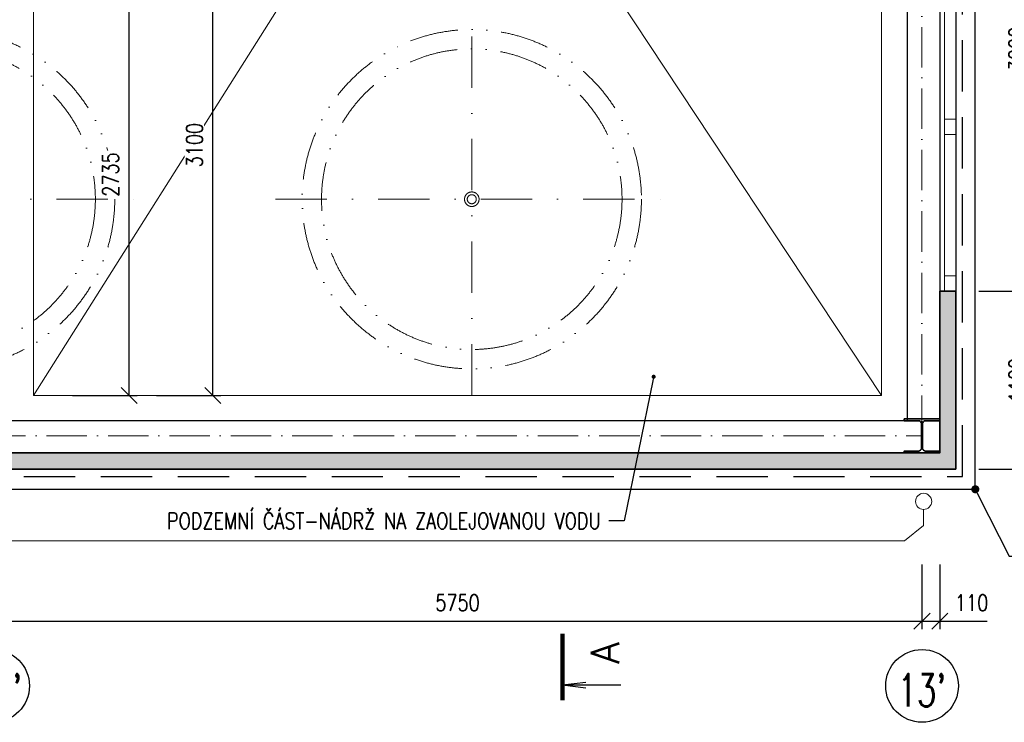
# Model space of a CAD drawing. Header units: millimetres. Extents: x -25606 to 96684, y -22894 to 47132.
# Tile 81 of 89: x 9874 to 15968, y -1064 to 3284. Entities that reach past the tile are written whole.
import ezdxf
from ezdxf import colors
from ezdxf.entities.mleader import LeaderData, LeaderLine
from ezdxf.enums import TextEntityAlignment as Align
from ezdxf.math import Vec2, Vec3

# ---------------------------------------------------------------- set-up
doc = ezdxf.new("R2010")
doc.units = ezdxf.units.MM
doc.header["$LTSCALE"] = 50
for name, pattern in [('A_CARA_15', [7.6, 5, -1.3, 0, -1.3]), ('A_CARA_16', [11.4, 6, -1.8, 0, -1.8, 0, -1.8]), ('DASHDOT', [25.4, 12.7, -6.35, 0, -6.35]), ('HIDDEN', [9.525, 6.35, -3.175])]:
    doc.linetypes.add(name, pattern=pattern)
doc.layers.get('Defpoints').update_dxf_attribs({"color": 132})
for name, color, linetype, lineweight in [('AG_kanal', 8, 'G_POTR_626_PN', 13), ('CA_KOTY', 3, 'Continuous', 25), ('CA_LEHOPL', 93, 'Continuous', 35), ('CA_NEVHRA', 3, 'HIDDEN', 25), ('CA_OK35', 62, 'Continuous', 35), ('CA_OSY', 5, 'A_CARA_15', 18), ('CA_POHHRA18', 8, 'Continuous', 18), ('CA_POHHRA25', 7, 'Continuous', 25), ('CA_SRAFY', 9, 'Continuous', 13), ('CA_TEXT25', 7, 'Continuous', 25), ('CA_TEXT5', 1, 'Continuous', 50), ('CA_TG', 9, 'A_CARA_16', 13)]:
    doc.layers.add(name, color=color, linetype=linetype, lineweight=lineweight)
doc.layers.add('CA_SUMA', color=7, linetype='Continuous')
doc.layers.add('Obrysy', color=2, linetype='Continuous')
doc.styles.add('KOT', font='ROMANS.SHX', dxfattribs={"width": 0.8})
doc.styles.add('ROMANS', font='romans.shx', dxfattribs={"width": 0.8})
doc.styles.get("Standard").update_dxf_attribs({"font": 'romans.shx'})
doc.linetypes.add('G_POTR_626_PN', pattern='A,0.5,-1,2,-6.5,[8,hpfmlin.shx,S=1,R=0,X=0,Y=0],-6.5,2,-1,0.5', length=20)
doc.dimstyles.new('A-50_(2.5)', dxfattribs={"dimscale": 50, "dimtxt": 2, "dimasz": 2, "dimexe": 1, "dimexo": 2, "dimgap": 0, "dimtad": 0, "dimdec": 0, "dimrnd": 1, "dimtxsty": 'ROMANS', "dimblk1": 'OBLIQUE', "dimblk2": 'OBLIQUE', "dimsah": 1, "dimcen": 2, "dimclrd": 256, "dimclre": 256, "dimclrt": 256, "dimadec": 1, "dimazin": 2, "dimtfac": 0.714286, "dimtdec": 0, "dimtmove": 0, "dimatfit": 3, "dimldrblk": 'DOTSMALL', "dimfxl": 7, "dimfxlon": 1, "dimtvp": 1.142857, "dimtfill": 1, "dimtolj": 1, "dimlwd": -1, "dimlwe": -1, "dimarcsym": 0})

# ---------------------------------------------------------------- blocks, each defined once
blk = doc.blocks.new('_Oblique')
at = {"color": 0, "linetype": 'ByBlock', "lineweight": -2}
blk.add_line((-0.5, -0.5), (0.5, 0.5), dxfattribs=at)
blk = doc.blocks.new('*D50')
at = {"layer": 'CA_KOTY', "transparency": 16777216}
for p, q in [((9708.8, -87.9), (9708.8, -487.9)), ((15458.8, -87.9), (15458.8, -487.9)), ((9708.8, -437.9), (15458.8, -437.9))]:
    blk.add_line(p, q, dxfattribs=at)
at = {"layer": 'Defpoints', "color": 0, "transparency": 16777216}
for p in [(9708.8, 708.3), (15458.8, 708.3), (15458.8, -437.9)]:
    blk.add_point(p, dxfattribs=at)
at = {"layer": 'CA_KOTY', "transparency": 16777216, "xscale": 100, "yscale": 100, "zscale": 100, "rotation": 180}
blk.add_blockref('_Oblique', (9708.8, -437.9), dxfattribs=at)
at = {"layer": 'CA_KOTY', "transparency": 16777216, "xscale": 100, "yscale": 100, "zscale": 100}
blk.add_blockref('_Oblique', (15458.8, -437.9), dxfattribs=at)
at = {"layer": 'CA_KOTY', "transparency": 16777216, "insert": (12583.8, -323.6), "char_height": 100, "attachment_point": 5, "style": 'ROMANS', "bg_fill": 3, "box_fill_scale": 1.1, "bg_fill_color": 256, "bg_fill_true_color": 13158600, "bg_fill_transparency": 0}
blk.add_mtext('\\A1;5750', dxfattribs=at)
blk = doc.blocks.new('_DotSmall')
at = {"color": 0, "linetype": 'ByBlock', "const_width": 0.5}
blk.add_lwpolyline([(-0.0625, 0, 1), (0.0625, 0, 1)], format="xyb", close=True, dxfattribs=at)
blk = doc.blocks.new('*D51')
at = {"layer": 'CA_KOTY', "transparency": 16777216}
for p, q in [((15458.8, -87.9), (15458.8, -487.9)), ((15568.8, -87.9), (15568.8, -487.9)), ((15458.8, -437.9), (15568.8, -437.9)), ((15568.8, -437.9), (15863, -437.9))]:
    blk.add_line(p, q, dxfattribs=at)
at = {"layer": 'Defpoints', "color": 0, "transparency": 16777216}
for p in [(15458.8, 708.3), (15568.8, 603.3), (15568.8, -437.9)]:
    blk.add_point(p, dxfattribs=at)
at = {"layer": 'CA_KOTY', "transparency": 16777216, "xscale": 100, "yscale": 100, "zscale": 100, "rotation": 180}
blk.add_blockref('_Oblique', (15458.8, -437.9), dxfattribs=at)
at = {"layer": 'CA_KOTY', "transparency": 16777216, "xscale": 100, "yscale": 100, "zscale": 100}
blk.add_blockref('_Oblique', (15568.8, -437.9), dxfattribs=at)
at = {"layer": 'CA_KOTY', "transparency": 16777216, "insert": (15765.9, -323.6), "char_height": 100, "attachment_point": 5, "style": 'ROMANS', "bg_fill": 3, "box_fill_scale": 1.1, "bg_fill_color": 256, "bg_fill_true_color": 13158600, "bg_fill_transparency": 0}
blk.add_mtext('\\A1;110', dxfattribs=at)
blk = doc.blocks.new('*D65')
at = {"layer": 'CA_KOTY', "transparency": 16777216}
for p, q in [((16203.3, 4958.3), (16603.3, 4958.3)), ((16553.3, 708.3), (16553.3, 4958.3)), ((16203.3, 708.3), (16603.3, 708.3))]:
    blk.add_line(p, q, dxfattribs=at)
at = {"layer": 'Defpoints', "color": 0, "transparency": 16777216}
for p in [(15458.8, 4958.3), (16553.3, 4958.3), (15458.8, 708.3)]:
    blk.add_point(p, dxfattribs=at)
at = {"layer": 'CA_KOTY', "transparency": 16777216, "xscale": 100, "yscale": 100, "zscale": 100}
for p, rotation in [((16553.3, 4958.3), 90), ((16553.3, 708.3), 270)]:
    blk.add_blockref('_Oblique', p, dxfattribs=dict(at, rotation=rotation))
at = {"layer": 'CA_KOTY', "transparency": 16777216, "insert": (16439, 2833.3), "char_height": 100, "attachment_point": 5, "rotation": 90, "style": 'ROMANS', "bg_fill": 3, "box_fill_scale": 1.1, "bg_fill_color": 256, "bg_fill_true_color": 13158600, "bg_fill_transparency": 0}
blk.add_mtext('\\A1;4250', dxfattribs=at)
blk = doc.blocks.new('tg')
at = {"linetype": 'DASHDOT', "ltscale": 0.5}
for p, q in [((8589.9, -15), (8589.9, 2415)), ((4114.9, 1200), (6544.9, 1200)), ((7374.9, 1200), (9804.9, 1200))]:
    blk.add_line(p, q, dxfattribs=at)
for centre, radius in [((5329.9, 1200), 1050), ((8589.9, 1200), 1050), ((5329.9, 1200), 930), ((8589.9, 1200), 930), ((8589.9, 1200), 45), ((8589.9, 1200), 28)]:
    blk.add_circle(centre, radius)
blk = doc.blocks.new('_Dot')
at = {"layer": 'Obrysy', "color": 0, "lineweight": -2}
blk.add_line((-0.5, 0), (-1, 0), dxfattribs=at)
at = {"layer": 'Obrysy', "color": 0, "const_width": 0.5}
blk.add_lwpolyline([(-0.25, 0, 1), (0.25, 0, 1)], format="xyb", close=True, dxfattribs=at)
blk = doc.blocks.new('R11')
at = {"color": 0, "linetype": 'ByBlock'}
for q in [(-9.55, -4.13), (-8.58, -4.13), (-9.07, -10.33)]:
    blk.add_line((-9.07, 0), q, dxfattribs=at)
at = {"color": 1, "linetype": 'ByBlock', "const_width": 0.72}
blk.add_lwpolyline([(0, 0), (-11.77, 0)], dxfattribs=at)
at = {"color": 1, "linetype": 'ByBlock'}
blk.add_attdef('1', (-5.33, -10), '', height=5, dxfattribs=at)
blk = doc.blocks.new('POL1')
blk.add_circle((0.02, 4.3), 4.5)
at = {"layer": 'CA_TEXT5', "style": 'ROMANS', "width": 0.8}
blk.add_attdef('C', text='', height=5, dxfattribs=at).set_placement((0, 4.33), align=Align.MIDDLE_CENTER)
blk = doc.blocks.new('*D271')
at = {"layer": 'CA_KOTY', "transparency": 16777216}
for p, q in [((10858.8, 4058.3), (11119.8, 4058.3)), ((11069.8, 958.3), (11069.8, 4058.3)), ((10719.8, 958.3), (11119.8, 958.3))]:
    blk.add_line(p, q, dxfattribs=at)
at = {"layer": 'Defpoints', "color": 0, "transparency": 16777216}
for p in [(10758.8, 4058.3), (11069.8, 4058.3), (9958.8, 958.3)]:
    blk.add_point(p, dxfattribs=at)
at = {"layer": 'CA_KOTY', "transparency": 16777216, "xscale": 100, "yscale": 100, "zscale": 100}
for p, rotation in [((11069.8, 4058.3), 90), ((11069.8, 958.3), 270)]:
    blk.add_blockref('_Oblique', p, dxfattribs=dict(at, rotation=rotation))
at = {"layer": 'CA_KOTY', "transparency": 16777216, "insert": (10955.5, 2508.3), "char_height": 100, "attachment_point": 5, "rotation": 90, "style": 'ROMANS', "bg_fill": 3, "box_fill_scale": 1.1, "bg_fill_color": 256, "bg_fill_true_color": 13158600, "bg_fill_transparency": 0}
blk.add_mtext('\\A1;3100', dxfattribs=at)
blk = doc.blocks.new('*D273')
at = {"layer": 'CA_KOTY', "transparency": 16777216}
for p, q in [((10273.8, 3693.3), (10601, 3693.3)), ((10551, 958.3), (10551, 3693.3)), ((10201, 958.3), (10601, 958.3))]:
    blk.add_line(p, q, dxfattribs=at)
at = {"layer": 'Defpoints', "color": 0, "transparency": 16777216}
for p in [(10173.8, 3693.3), (10551, 3693.3), (9958.8, 958.3)]:
    blk.add_point(p, dxfattribs=at)
at = {"layer": 'CA_KOTY', "transparency": 16777216, "xscale": 100, "yscale": 100, "zscale": 100}
for p, rotation in [((10551, 3693.3), 90), ((10551, 958.3), 270)]:
    blk.add_blockref('_Oblique', p, dxfattribs=dict(at, rotation=rotation))
at = {"layer": 'CA_KOTY', "transparency": 16777216, "insert": (10436.7, 2325.8), "char_height": 100, "attachment_point": 5, "rotation": 90, "style": 'ROMANS', "bg_fill": 3, "box_fill_scale": 1.1, "bg_fill_color": 256, "bg_fill_true_color": 13158600, "bg_fill_transparency": 0}
blk.add_mtext('\\A1;2735', dxfattribs=at)
blk = doc.blocks.new('*D322')
at = {"layer": 'CA_KOTY', "transparency": 16777216}
for p, q in [((15810.5, 4603.3), (16210.5, 4603.3)), ((16160.5, 1603.3), (16160.5, 4603.3)), ((15810.5, 1603.3), (16210.5, 1603.3))]:
    blk.add_line(p, q, dxfattribs=at)
at = {"layer": 'Defpoints', "color": 0, "transparency": 16777216}
for p in [(15668.8, 4603.3), (16160.5, 4603.3), (15668.8, 1603.3)]:
    blk.add_point(p, dxfattribs=at)
at = {"layer": 'CA_KOTY', "transparency": 16777216, "xscale": 100, "yscale": 100, "zscale": 100}
for p, rotation in [((16160.5, 4603.3), 90), ((16160.5, 1603.3), 270)]:
    blk.add_blockref('_Oblique', p, dxfattribs=dict(at, rotation=rotation))
at = {"layer": 'CA_KOTY', "transparency": 16777216, "insert": (16046.3, 3103.3), "char_height": 100, "attachment_point": 5, "rotation": 90, "style": 'ROMANS', "bg_fill": 3, "box_fill_scale": 1.1, "bg_fill_color": 256, "bg_fill_true_color": 13158600, "bg_fill_transparency": 0}
blk.add_mtext('\\A1;3000', dxfattribs=at)
blk = doc.blocks.new('*D320')
at = {"layer": 'CA_KOTY', "transparency": 16777216}
for p, q in [((15810.5, 1603.3), (16210.5, 1603.3)), ((16160.5, 503.3), (16160.5, 1603.3)), ((15810.5, 503.3), (16210.5, 503.3))]:
    blk.add_line(p, q, dxfattribs=at)
at = {"layer": 'Defpoints', "color": 0, "transparency": 16777216}
for p in [(15668.8, 1603.3), (16160.5, 1603.3), (15668.8, 503.3)]:
    blk.add_point(p, dxfattribs=at)
at = {"layer": 'CA_KOTY', "transparency": 16777216, "xscale": 100, "yscale": 100, "zscale": 100}
for p, rotation in [((16160.5, 1603.3), 90), ((16160.5, 503.3), 270)]:
    blk.add_blockref('_Oblique', p, dxfattribs=dict(at, rotation=rotation))
at = {"layer": 'CA_KOTY', "transparency": 16777216, "insert": (16046.3, 1053.3), "char_height": 100, "attachment_point": 5, "rotation": 90, "style": 'ROMANS', "bg_fill": 3, "box_fill_scale": 1.1, "bg_fill_color": 256, "bg_fill_true_color": 13158600, "bg_fill_transparency": 0}
blk.add_mtext('\\A1;1100', dxfattribs=at)

msp = doc.modelspace()

# ---------------------------------------------------------------- hatches: boundary and pattern name
at = {"layer": 'CA_SRAFY'}
h = msp.add_hatch(dxfattribs=at)
h.set_pattern_fill('FP_72', color=256, scale=0.5, angle=246.422, style=0, pattern_type=2)
h.set_pattern_definition([(156.422, (15663.787, 13271.983), (-99.38447, 6e-06), [17.1605, -9.053, 45.166, -9.053, -28.0045]), (156.422, (15663.787, 13271.983), (-99.38447, 6e-06), [-80.4325, 17.1605, -10.844]), (203.578, (15663.787, 13245.96), (0.00019, -43.37448), [17.1605, -9.053, 45.166, -9.053, -28.0045]), (203.578, (15663.787, 13245.96), (0.00019, -43.37448), [-80.4325, 17.1605, -10.844]), (90, (15663.79, 13245.96), (-99.384, 4e-13), [26.0245, -17.3495]), (90, (15574.34, 13267.65), (-99.384, 4e-13), [26.0245, -17.3495]), (180, (15648.06, 13239.094), (-1e-13, -43.375), [8.2965, -91.0875]), (180, (15598.366, 13260.78), (-1e-13, -43.375), [8.2965, -91.0875]), (180, (15648.06, 13278.848), (-1e-13, -43.375), [8.2965, -91.0875]), (180, (15598.367, 13300.535), (-1e-13, -43.375), [8.2965, -91.0875])])
h.paths.add_polyline_path([(15568.76, 4603.28), (15668.76, 4603.28), (15668.76, 9413.28), (15568.76, 9313.28)])
h.paths.add_polyline_path([(15668.76, 1603.28), (15568.76, 1603.28), (15568.76, 603.28), (15668.76, 503.28)])
h = msp.add_hatch(dxfattribs=at)
h.set_pattern_fill('FP_72', color=256, scale=0.5, angle=336.422, style=0, pattern_type=2)
h.set_pattern_definition([(246.422, (11607.665, 598.163), (-6e-06, -99.38447), [17.1605, -9.053, 45.166, -9.053, -28.0045]), (246.422, (11607.665, 598.163), (-6e-06, -99.38447), [-80.4325, 17.1605, -10.844]), (293.578, (11633.69, 598.163), (43.37448, 0.00019), [17.1605, -9.053, 45.166, -9.053, -28.0045]), (293.578, (11633.69, 598.163), (43.37448, 0.00019), [-80.4325, 17.1605, -10.844]), (180, (11633.69, 598.16), (-4e-13, -99.384), [26.0245, -17.3495]), (180, (11612, 508.72), (-4e-13, -99.384), [26.0245, -17.3495]), (270, (11640.554, 582.434), (43.375, -2e-13), [8.2965, -91.0875]), (270, (11618.866, 532.742), (43.375, -2e-13), [8.2965, -91.0875]), (270, (11600.8, 582.434), (43.375, -2e-13), [8.2965, -91.0875]), (270, (11579.113, 532.743), (43.375, -2e-13), [8.2965, -91.0875])])
h.paths.add_polyline_path([(15568.76, 603.28), (3848.76, 603.28), (3748.76, 503.28), (15668.76, 503.28)])

# ---------------------------------------------------------------- linework, layer by layer
at = {"layer": 'AG_kanal', "ltscale": 0.7}
msp.add_lwpolyline([(15468.76, 253.28), (15468.76, 153.28), (15351.17, 60.15), (3628.76, 60.15), (3421.41, 251.66), (3421.41, 10437.57), (4637.18, 11908.74)], dxfattribs=at)
at = {"layer": 'CA_LEHOPL'}
for p, q in [((15568.76, 603.28), (15568.76, 1603.28)), ((15668.76, 1603.28), (15568.76, 1603.28)), ((15668.76, 503.28), (15668.76, 1603.28)), ((3848.76, 603.28), (15568.76, 603.28)), ((3748.76, 503.28), (15668.76, 503.28))]:
    msp.add_line(p, q, dxfattribs=at)
at = {"layer": 'CA_NEVHRA'}
msp.add_lwpolyline([(3708.76, 458.28), (15708.76, 458.28), (15708.76, 9458.28), (3708.76, 9458.28)], close=True, dxfattribs=at)
at = {"layer": 'CA_OK35'}
msp.add_lwpolyline([(15568.76, 614.28), (15480.26, 614.28, -0.4142136), (15462.26, 632.28), (15462.26, 784.28, -0.4142136), (15480.26, 802.28), (15568.76, 802.28), (15568.76, 813.28), (15348.76, 813.28), (15348.76, 802.28), (15437.26, 802.28, -0.4142136), (15455.26, 784.28), (15455.26, 632.28, -0.4142136), (15437.26, 614.28), (15348.76, 614.28), (15348.76, 603.28), (15568.76, 603.28), (15568.76, 614.28)], format="xyb", close=True, dxfattribs=at)
at = {"layer": 'CA_OSY'}
msp.add_lwpolyline([(3958.76, 708.28), (15458.76, 708.28), (15458.76, 9208.28), (3958.76, 9208.28)], close=True, dxfattribs=at)
at = {"layer": 'CA_POHHRA18'}
for p, q in [((9958.76, 958.28), (12420.03, 4853.28)), ((15598.76, 4603.28), (15598.76, 1603.28)), ((15208.76, 958.28), (13467.11, 3588.93))]:
    msp.add_line(p, q, dxfattribs=at)
for points in [[(15668.76, 2573.28), (15598.76, 2573.28), (15598.76, 2668.28), (15668.76, 2668.28)], [(15668.76, 1603.28), (15598.76, 1603.28), (15598.76, 1698.28), (15668.76, 1698.28)]]:
    msp.add_lwpolyline(points, close=True, dxfattribs=at)
msp.add_circle((15468.76, 303.28), 50, dxfattribs=at)
at = {"layer": 'CA_POHHRA25'}
for p, q in [((15568.76, 4603.28), (15568.76, 1603.28)), ((15668.76, 4603.28), (15668.76, 1603.28))]:
    msp.add_line(p, q, dxfattribs=at)
msp.add_lwpolyline([(3628.76, 378.28), (15788.76, 378.28), (15788.76, 9538.28), (3628.76, 9538.28)], close=True, dxfattribs=at)
msp.add_lwpolyline([(10033.76, 9113.28), (4048.76, 9113.28), (4048.76, 803.28), (15368.76, 803.28), (15368.76, 9113.28), (12883.76, 9113.28)], dxfattribs=at)
at = {"layer": 'CA_SRAFY'}
msp.add_lwpolyline([(9958.76, 958.28), (15208.76, 958.28), (15208.76, 8958.28), (9958.76, 8958.28)], close=True, dxfattribs=at)

# ---------------------------------------------------------------- block references
at = {"layer": 'CA_KOTY'}
ref = msp.add_blockref('POL1', (9707.94, -1053.62), dxfattribs=dict(at, xscale=50, yscale=50, zscale=50))
ref.add_attrib('C', "12''", dxfattribs={"layer": '0', "color": 1, "height": 200, "style": 'KOT', "width": 0.7}).set_placement((9707.94, -965.39), align=Align.CENTER)
ref = msp.add_blockref('POL1', (15457.94, -1053.62), dxfattribs=dict(at, xscale=50, yscale=50, zscale=50))
ref.add_attrib('C', "13'", dxfattribs={"layer": '0', "color": 1, "height": 200, "style": 'KOT', "width": 0.7}).set_placement((15457.94, -965.39), align=Align.CENTER)
at = {"layer": 'CA_SUMA', "xscale": 35, "yscale": 35, "zscale": 35, "rotation": 90}
msp.add_blockref('R11', (13233.75, -515.24), dxfattribs=at).add_auto_attribs({'1': 'A'})
at = {"layer": 'CA_TG'}
msp.add_blockref('tg', (4082.27, 973.28), dxfattribs=at)

# ---------------------------------------------------------------- next in the draw order: dimensions: what is measured, and where the dimension line sits
at = {"layer": 'CA_KOTY'}
dim = msp.add_linear_dim(base=(15458.76, -437.87), p1=(9708.76, 708.28), p2=(15458.76, 708.28), dimstyle='A-50_(2.5)', dxfattribs=at)
dim.commit()
dim.dimension.update_dxf_attribs({"geometry": '*D50', "text_midpoint": (12583.76, -323.58)})

# ---------------------------------------------------------------- next in the draw order: dimensions: what is measured, and where the dimension line sits
dim = msp.add_linear_dim(base=(15568.76, -437.87), p1=(15458.76, 708.28), p2=(15568.76, 603.28), dimstyle='A-50_(2.5)', dxfattribs=at)
dim.commit()
dim.dimension.update_dxf_attribs({"geometry": '*D51', "text_midpoint": (15765.9, -323.58)})

# ---------------------------------------------------------------- next in the draw order: leaders
at = {"layer": 'CA_TEXT25'}
ml = msp.add_multileader_mtext('Standard', dxfattribs=at)
ml.set_content('\\A1;PODZEMNÍ ČÁST-NÁDRŽ NA ZAOLEJOVANOU VODU', color=256, style='ROMANS')
ml.set_leader_properties()
ml.set_arrow_properties(name='DOT')
ml.build(insert=Vec2(0, 0))
ml.multileader.update_dxf_attribs({"dogleg_length": 50, "arrow_head_size": 25})
ctx = ml.context
ctx.base_point, ctx.char_height, ctx.arrow_head_size, ctx.landing_gap_size, ctx.plane_origin = Vec3(10391.34, 182.4), 100, 25, 50, Vec3(-536.35, -15686.46)
ctx.text_align_type = 2
notes = []
notes.append((ctx, [(1, (1, 1, 0), (13615.94, 182.4), (-1, 0), 96.03, [(1, [(13797.88, 1074.44)], 0, [])])]))
ctx.mtext.insert, ctx.mtext.defined_height, ctx.mtext.alignment, ctx.mtext.line_spacing_factor, ctx.mtext.line_spacing_style, ctx.mtext.flow_direction = Vec3(13469.92, 232.4), 1.341504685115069e-11, 3, 0.9, 2, 5
ctx.mtext.has_bg_fill, ctx.mtext.bg_color, ctx.mtext.bg_scale_factor, ctx.mtext.bg_transparency, ctx.mtext.use_window_bg_color = 1, -1073741824, 1, 0, 1
for ctx, leaders in notes:
    for number, flags, end, landing, length, lines in leaders:
        leader = LeaderData()
        leader.index, (leader.has_last_leader_line, leader.has_dogleg_vector, leader.attachment_direction) = number, flags
        leader.last_leader_point, leader.dogleg_vector, leader.dogleg_length = Vec3(end), Vec3(landing), length
        for number, points, colour, breaks in lines:
            line = LeaderLine()
            line.index, line.vertices, line.color, line.breaks = number, Vec3.list(points), colors.encode_raw_color(colour), breaks
            leader.lines.append(line)
        ctx.leaders.append(leader)

# ---------------------------------------------------------------- next in the draw order: dimensions: what is measured, and where the dimension line sits
at = {"layer": 'CA_KOTY'}
for base, p1, p2, picture, middle in [((16553.26, 4958.28), (15458.76, 708.28), (15458.76, 4958.28), '*D65', (16438.98, 2833.28)), ((11069.8, 4058.28), (9958.76, 958.28), (10758.76, 4058.28), '*D271', (10955.51, 2508.28))]:
    dim = msp.add_linear_dim(base=base, p1=p1, p2=p2, angle=90, dimstyle='A-50_(2.5)', dxfattribs=at)
    dim.commit()
    dim.dimension.update_dxf_attribs({"geometry": picture, "text_midpoint": middle})

# ---------------------------------------------------------------- next in the draw order: leaders
at = {"layer": 'CA_TEXT25'}
ml = msp.add_multileader_mtext('Standard', dxfattribs=at)
ml.set_content('\\A1;P.T. \\PU.T.', color=256, style='ROMANS')
ml.set_leader_properties()
ml.set_arrow_properties(name='DOT')
ml.build(insert=Vec2(0, 0))
ml.multileader.update_dxf_attribs({"text_left_attachment_type": 2, "text_right_attachment_type": 2, "dogleg_length": 50, "arrow_head_size": 50})
ctx = ml.context
ctx.base_point, ctx.char_height, ctx.arrow_head_size, ctx.landing_gap_size, ctx.plane_origin = Vec3(16725.17, -36.11), 100, 50, 50, Vec3(25475.64, -16985.2)
ctx.left_attachment, ctx.right_attachment, ctx.text_align_type = 2, 2, 2
notes = []
notes.append((ctx, [(1, (1, 1, 0), (15997.98, -36.11), (1, 0), 727.19, [(1, [(15788.76, 378.28)], 0, [])])]))
ctx.mtext.insert, ctx.mtext.defined_height, ctx.mtext.alignment, ctx.mtext.line_spacing_factor, ctx.mtext.line_spacing_style, ctx.mtext.flow_direction = Vec3(16965.65, 105.55), 5.115907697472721e-13, 3, 0.9, 2, 5
ctx.mtext.has_bg_fill, ctx.mtext.bg_color, ctx.mtext.bg_scale_factor, ctx.mtext.bg_transparency, ctx.mtext.use_window_bg_color = 1, -1073741824, 1, 0, 1
for ctx, leaders in notes:
    for number, flags, end, landing, length, lines in leaders:
        leader = LeaderData()
        leader.index, (leader.has_last_leader_line, leader.has_dogleg_vector, leader.attachment_direction) = number, flags
        leader.last_leader_point, leader.dogleg_vector, leader.dogleg_length = Vec3(end), Vec3(landing), length
        for number, points, colour, breaks in lines:
            line = LeaderLine()
            line.index, line.vertices, line.color, line.breaks = number, Vec3.list(points), colors.encode_raw_color(colour), breaks
            leader.lines.append(line)
        ctx.leaders.append(leader)

# ---------------------------------------------------------------- next in the draw order: dimensions: what is measured, and where the dimension line sits
at = {"layer": 'CA_KOTY'}
for base, p1, p2, picture, middle in [((16160.54, 4603.28), (15668.76, 1603.28), (15668.76, 4603.28), '*D322', (16046.25, 3103.28)), ((10551.03, 3693.28), (9958.76, 958.28), (10173.76, 3693.28), '*D273', (10436.74, 2325.78))]:
    dim = msp.add_linear_dim(base=base, p1=p1, p2=p2, angle=90, dimstyle='A-50_(2.5)', dxfattribs=at)
    dim.commit()
    dim.dimension.update_dxf_attribs({"geometry": picture, "text_midpoint": middle})

# ---------------------------------------------------------------- next in the draw order: dimensions: what is measured, and where the dimension line sits
dim = msp.add_linear_dim(base=(16160.54, 1603.28), p1=(15668.76, 503.28), p2=(15668.76, 1603.28), angle=90, dimstyle='A-50_(2.5)', dxfattribs=at)
dim.commit()
dim.dimension.update_dxf_attribs({"geometry": '*D320', "text_midpoint": (16046.25, 1053.28)})

doc.saveas('drawing.dxf')
